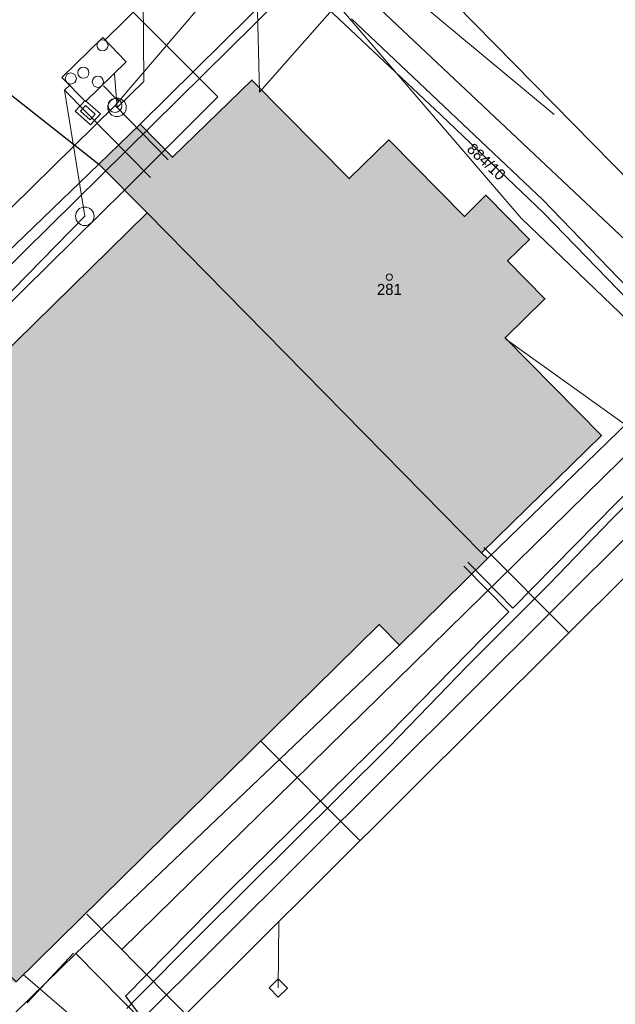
# Model space of a CAD drawing. Header units: millimetres. Extents: x -527259 to -526551, y -1129736 to -1129000.
# Tile 196 of 213: x -526806 to -526774, y -1129620 to -1129566. Entities that reach past the tile are written whole.
import ezdxf
from ezdxf.enums import TextEntityAlignment as Align

# ---------------------------------------------------------------- set-up
doc = ezdxf.new("R2010")
doc.units = ezdxf.units.MM
doc.header["$LTSCALE"] = 12
for name, color, linetype, lineweight in [('IS_sdelovaci - nezamer poloha CETIN', 132, 'EL_VEDENI_SLABOPROUD_PODZ', 0), ('ISa_destova_kanalizace', 4, 'KANALIZACE_DESTOVA_PODZ', 9), ('ISa_NN', 6, 'EL_VEDENI_NN_PODZ', 0), ('ISa_plyn_pdzem_NTL', 6, 'PLYN_POTRUBI_NT_PODZ', 0), ('ISa_plyn_podzem_STL', 6, 'PLYN_POTRUBI_ST_PODZ', 0), ('ISa_splaskova_kanalizace', 30, 'KANALIZACE_SPLASKOVA_PODZ', 0), ('KN tlusta', 170, 'Continuous', 35), ('srafy', 6, 'Continuous', 9), ('tlusta', 7, 'Continuous', 15)]:
    doc.layers.add(name, color=color, linetype=linetype, lineweight=lineweight)
doc.layers.add('ISa_Vodovod', color=6, linetype='VODA_PITNA_PODZ')
doc.layers.add('Parc. č.', color=170, linetype='Continuous')
doc.layers.add('netisk', color=30, linetype='Continuous', plot=False)
doc.styles.add('laplan', font='txt', dxfattribs={"height": 0.002})
doc.linetypes.add('EL_VEDENI_NN_PODZ', pattern='A,35,-15,[109,CADKON.SHX,S=5,R=0,X=0,Y=0],-50', length=100)
doc.linetypes.add('EL_VEDENI_SLABOPROUD_PODZ', pattern='A,10,-30,[116,CADKON.SHX,S=5,R=0,X=0,Y=0],-35,10,-10', length=95)
doc.linetypes.add('KANALIZACE_DESTOVA_PODZ', pattern='A,35,-15,[102,CADKON.SHX,S=5,R=0,X=0,Y=5],-5,[106,CADKON.SHX,S=5,R=0,X=10,Y=0],30,-15', length=100)
doc.linetypes.add('KANALIZACE_SPLASKOVA_PODZ', pattern='A,35,-15,[102,CADKON.SHX,S=5,R=0,X=0,Y=5],-5,[102,CADKON.SHX,S=5,R=0,X=20,Y=5],30,-15', length=100)
doc.linetypes.add('PLYN_POTRUBI_NT_PODZ', pattern='A,35,-15,[112,CADKON.SHX,S=2.5,R=0,X=0,Y=0],-50', length=100)
doc.linetypes.add('PLYN_POTRUBI_ST_PODZ', pattern='A,35,-15,[113,CADKON.SHX,S=5,R=0,X=0,Y=0],-50', length=100)
doc.linetypes.add('VODA_PITNA_PODZ', pattern='A,35,-15,[117,CADKON.SHX,S=1.25,R=0,X=0,Y=0],-50', length=100)

# ---------------------------------------------------------------- blocks, each defined once
blk = doc.blocks.new('4$02')
at = {"layer": 'tlusta', "color": 0}
blk.add_circle((-0.007, 0.001), 0.175, dxfattribs=at)

msp = doc.modelspace()

# ---------------------------------------------------------------- hatches: boundary and pattern name
at = {"layer": 'srafy', "transparency": 33554534}
h = msp.add_hatch(color=251, dxfattribs=at)
h.dxf.hatch_style = 1
h.paths.add_polyline_path([(-526781.36, -1129595.213), (-526774.9, -1129588.893), (-526780.09, -1129583.613), (-526777.95, -1129581.513), (-526779.96, -1129579.463), (-526778.78, -1129578.323), (-526781.13, -1129575.933), (-526782.29, -1129577.073), (-526786.37, -1129572.943), (-526788.5, -1129575.033), (-526793.225, -1129570.244), (-526793.331, -1129570.365), (-526793.331, -1129570.365), (-526793.337, -1129570.131), (-526793.75, -1129569.713), (-526798.03, -1129573.883), (-526799.77, -1129572.093), (-526802, -1129574.243), (-526802, -1129574.243), (-526799.4, -1129576.873), (-526781.36, -1129595.213)])
h = msp.add_hatch(color=251, dxfattribs=at)
h.dxf.hatch_style = 1
h.paths.add_polyline_path([(-526786.89, -1129599.093), (-526785.79, -1129600.203), (-526781.04, -1129595.533), (-526781.36, -1129595.213), (-526799.4, -1129576.873), (-526813.337, -1129590.557), (-526815.229, -1129592.416), (-526821.234, -1129598.294), (-526821.61, -1129598.633), (-526823.239, -1129600.284), (-526823.8, -1129600.853), (-526806.544, -1129618.445)])

# ---------------------------------------------------------------- linework, layer by layer
at = {"layer": 'IS_sdelovaci - nezamer poloha CETIN', "ltscale": 0.002, "flags": 128}
for points in [[(-526793.331, -1129570.365), (-526755.65, -1129527.613)], [(-526793.331, -1129570.365), (-526793.489, -1129564.526), (-526793.204, -1129563.537), (-526793.112, -1129560.994)], [(-526740.72, -1129614.123), (-526779.224, -1129577.16), (-526793.112, -1129560.994)]]:
    msp.add_lwpolyline(points, dxfattribs=at)
at = {"layer": 'ISa_destova_kanalizace', "ltscale": 0.002}
for p, q in [((-526825.204, -1129597.868), (-526788.896, -1129562.045)), ((-526777.443, -1129571.577), (-526788.896, -1129562.045)), ((-526780.06, -1129583.693), (-526768.82, -1129591.733)), ((-526800.23, -1129623.013), (-526768.82, -1129591.733)), ((-526781.247, -1129594.927), (-526776.654, -1129599.539)), ((-526793.28, -1129605.373), (-526787.913, -1129610.759)), ((-526792.29, -1129615.126), (-526792.329, -1129618.699)), ((-526806.08, -1129617.963), (-526800.23, -1129623.013)), ((-526792.324, -1129618.204), (-526792.824, -1129618.693)), ((-526791.834, -1129618.705), (-526792.324, -1129618.204)), ((-526792.824, -1129618.693), (-526792.334, -1129619.194)), ((-526792.334, -1129619.194), (-526791.834, -1129618.705))]:
    msp.add_line(p, q, dxfattribs=at)
at = {"layer": 'ISa_NN', "ltscale": 0.002}
for p, q in [((-526795.579, -1129570.615), (-526801.599, -1129564.595)), ((-526800.74, -1129575.776), (-526795.579, -1129570.615)), ((-526816.65, -1129591.449), (-526800.598, -1129575.636)), ((-526800.766, -1129616.621), (-526770.415, -1129586.847)), ((-526800.17, -1129620.872), (-526768.81, -1129589.622)), ((-526802.642, -1129614.724), (-526770.214, -1129647.506))]:
    msp.add_line(p, q, dxfattribs=at)
at = {"layer": 'ISa_plyn_pdzem_NTL', "ltscale": 0.002}
for p, q in [((-526782.322, -1129595.937), (-526779.897, -1129598.409)), ((-526781.28, -1129599.783), (-526779.896, -1129598.41)), ((-526786.32, -1129604.953), (-526781.28, -1129599.783)), ((-526786.32, -1129604.953), (-526794.88, -1129613.373)), ((-526794.88, -1129613.373), (-526800.57, -1129619.133))]:
    msp.add_line(p, q, dxfattribs=at)
at = {"layer": 'ISa_plyn_podzem_STL', "ltscale": 0.002}
for p, q in [((-526788.37, -1129566.413), (-526778.05, -1129576.173)), ((-526778.05, -1129576.173), (-526772.54, -1129581.903)), ((-526779.683, -1129598.199), (-526768.45, -1129586.783)), ((-526782.108, -1129595.727), (-526779.682, -1129598.199))]:
    msp.add_line(p, q, dxfattribs=at)
at = {"layer": 'ISa_splaskova_kanalizace', "ltscale": 0.002}
for p, q in [((-526801.691, -1129567.574), (-526795.636, -1129561.609)), ((-526799.57, -1129569.799), (-526799.632, -1129562.456)), ((-526771.988, -1129579.874), (-526789.17, -1129563.682)), ((-526801.13, -1129571.083), (-526796.455, -1129565.623)), ((-526801.02, -1129571.189), (-526801.158, -1129569.396)), ((-526803.85, -1129570.263), (-526803.547, -1129569.965)), ((-526800.952, -1129570.843), (-526801.757, -1129570.026)), ((-526799.57, -1129569.799), (-526801.02, -1129571.189)), ((-526799.218, -1129574.965), (-526803.85, -1129570.263)), ((-526802.759, -1129577.065), (-526803.85, -1129570.263)), ((-526803.271, -1129571.4), (-526802.743, -1129570.809)), ((-526803.271, -1129571.4), (-526802.743, -1129570.809)), ((-526802.989, -1129571.384), (-526802.727, -1129571.092)), ((-526802.989, -1129571.384), (-526802.727, -1129571.092)), ((-526802.743, -1129570.809), (-526801.921, -1129571.545)), ((-526802.743, -1129570.809), (-526801.921, -1129571.545)), ((-526802.727, -1129571.092), (-526802.203, -1129571.561)), ((-526802.727, -1129571.092), (-526802.203, -1129571.561)), ((-526798.265, -1129574.016), (-526801.13, -1129571.083)), ((-526802.449, -1129572.136), (-526803.271, -1129571.4)), ((-526802.449, -1129572.136), (-526803.271, -1129571.4)), ((-526802.465, -1129571.853), (-526802.989, -1129571.384)), ((-526802.465, -1129571.853), (-526802.989, -1129571.384)), ((-526802.203, -1129571.561), (-526802.465, -1129571.853)), ((-526802.203, -1129571.561), (-526802.465, -1129571.853)), ((-526801.921, -1129571.545), (-526802.449, -1129572.136)), ((-526801.921, -1129571.545), (-526802.449, -1129572.136)), ((-526810.955, -1129585.417), (-526802.759, -1129577.065)), ((-526803.37, -1129616.813), (-526805.87, -1129619.503))]:
    msp.add_line(p, q, dxfattribs=at)
at = {"layer": 'ISa_splaskova_kanalizace', "linetype": 'Continuous', "ltscale": 0.002}
for p, q in [((-526803.993, -1129569.58), (-526801.793, -1129567.424)), ((-526801.793, -1129567.424), (-526800.521, -1129568.722)), ((-526800.521, -1129568.722), (-526802.721, -1129570.878)), ((-526802.721, -1129570.878), (-526803.993, -1129569.58))]:
    msp.add_line(p, q, dxfattribs=at)
at = {"layer": 'ISa_splaskova_kanalizace', "ltscale": 0.002}
msp.add_lwpolyline([(-526828.284, -1129597.697), (-526825.79, -1129595.353), (-526801.13, -1129571.083)], dxfattribs=at)
for centre in [(-526801.806, -1129567.843), (-526802.834, -1129569.32), (-526803.514, -1129569.631), (-526802.056, -1129569.807)]:
    msp.add_circle(centre, 0.3, dxfattribs=at)
at = {"layer": 'ISa_splaskova_kanalizace', "linetype": 'Continuous', "ltscale": 0.002}
for centre, radius in [((-526801.021, -1129571.189), 0.5), ((-526801.13, -1129571.083), 0.375), ((-526802.759, -1129577.065), 0.5)]:
    msp.add_circle(centre, radius, dxfattribs=at)
at = {"layer": 'ISa_Vodovod', "ltscale": 0.002}
for p, q in [((-526790.97, -1129564.603), (-526783.54, -1129571.603)), ((-526783.54, -1129571.603), (-526778.03, -1129576.873)), ((-526778.03, -1129576.873), (-526773.44, -1129581.613)), ((-526769.95, -1129588.913), (-526774.33, -1129593.413)), ((-526774.33, -1129593.413), (-526777.76, -1129596.953)), ((-526777.76, -1129596.953), (-526782.14, -1129601.333)), ((-526782.14, -1129601.333), (-526786.32, -1129605.673)), ((-526786.32, -1129605.673), (-526796.65, -1129615.913)), ((-526796.65, -1129615.913), (-526800.07, -1129619.353)), ((-526800.57, -1129619.133), (-526799.92, -1129620.003)), ((-526800.07, -1129619.353), (-526800.49, -1129619.813))]:
    msp.add_line(p, q, dxfattribs=at)
at = {"layer": 'KN tlusta'}
for p, q in [((-526802, -1129574.243), (-526799.77, -1129572.093)), ((-526820.29, -1129591.863), (-526802, -1129574.243)), ((-526802, -1129574.243), (-526799.4, -1129576.873)), ((-526799.4, -1129576.873), (-526817.65, -1129594.793)), ((-526799.4, -1129576.873), (-526781.36, -1129595.213)), ((-526781.04, -1129595.533), (-526785.79, -1129600.203)), ((-526781.04, -1129595.533), (-526781.36, -1129595.213)), ((-526785.79, -1129600.203), (-526803.25, -1129616.843)), ((-526803.25, -1129616.843), (-526809.88, -1129623.333))]:
    msp.add_line(p, q, dxfattribs=at)
for points in [[(-526799.77, -1129572.093), (-526787.92, -1129560.363), (-526785.99, -1129562.323), (-526767.94, -1129580.703), (-526766.88, -1129581.783), (-526781.04, -1129595.533)], [(-526781.36, -1129595.213), (-526774.9, -1129588.893), (-526780.09, -1129583.613), (-526777.95, -1129581.513), (-526779.96, -1129579.463), (-526778.78, -1129578.323), (-526781.13, -1129575.933), (-526782.29, -1129577.073), (-526786.37, -1129572.943), (-526788.5, -1129575.033), (-526793.75, -1129569.713), (-526798.03, -1129573.883), (-526799.77, -1129572.093)], [(-526821.57, -1129598.623), (-526823.74, -1129600.783), (-526806.46, -1129618.363), (-526786.89, -1129599.093), (-526785.79, -1129600.203)], [(-526803.25, -1129616.843), (-526798.21, -1129621.943), (-526774.8, -1129645.873)]]:
    msp.add_lwpolyline(points, dxfattribs=at)
at = {"layer": 'netisk'}
msp.add_line((-526820.45, -1129559.743), (-526802, -1129574.243), dxfattribs=at)

# ---------------------------------------------------------------- block references
at = {"layer": 'tlusta'}
msp.add_blockref('4$02', (-526786.329, -1129580.343), dxfattribs=at)

# ---------------------------------------------------------------- texts
at = {"layer": 'Parc. č.', "style": 'laplan'}
msp.add_text('884/10', height=0.6, rotation=317, dxfattribs=at).set_placement((-526781.308, -1129574.338), align=Align.CENTER)
msp.add_text('281', height=0.6, dxfattribs=at).set_placement((-526786.335, -1129581.31), align=Align.CENTER)

doc.saveas('drawing.dxf')
